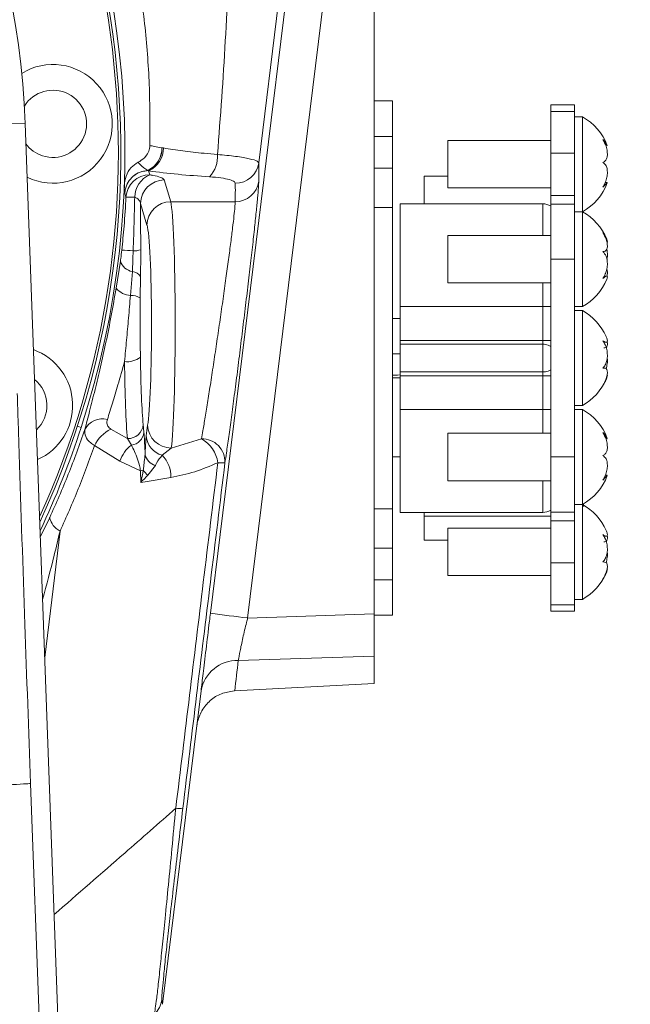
# Model space of a CAD drawing. Header units: millimetres. Extents: x 0 to 16820, y 0 to 11880.
# Tile 68 of 122: x 8269 to 8346, y 8127 to 8251. Entities that reach past the tile are written whole.
import ezdxf

# ---------------------------------------------------------------- set-up
doc = ezdxf.new("R2010")
doc.units = ezdxf.units.MM
doc.header["$LTSCALE"] = 20
doc.linetypes.add('PHANTOM', pattern=[12.7, 6.35, -1.27, 1.27, -1.27, 1.27, -1.27])
doc.styles.add('SLDTEXTSTYLE0', font='TXT', dxfattribs={"width": 0.605})
doc.dimstyles.new('SLDDIMSTYLE1', dxfattribs={"dimtxt": 140, "dimasz": 100, "dimexe": 0, "dimexo": 0.0625, "dimgap": 35, "dimtad": 1, "dimtoh": 1, "dimdec": 1, "dimrnd": 1e-09, "dimzin": 12, "dimdsep": 46, "dimtxsty": 'SLDTEXTSTYLE0', "dimsah": 1, "dimcen": 0.09, "dimadec": 0, "dimazin": 0, "dimtfac": 1, "dimtofl": 0, "dimtmove": 0, "dimatfit": 3, "dimfxl": 1, "dimfrac": 2, "dimtolj": 1, "dimtzin": 12, "dimarcsym": 0})

# ---------------------------------------------------------------- blocks, each defined once
blk = doc.blocks.new('*D12')
at = {"color": 7, "linetype": 'Continuous', "lineweight": 0}
for p, q in [((8169.5, 9516.47), (11047.1, 9516.47)), ((11017.1, 9516.47), (11017.1, 6644.47)), ((8318.2, 6644.47), (11047.1, 6644.47))]:
    blk.add_line(p, q, dxfattribs=at)
for points in [[(11017.1, 9516.47), (11002.1, 9416.47), (11032.1, 9416.47)], [(11017.1, 6644.47), (11032.1, 6744.47), (11002.1, 6744.47)]]:
    blk.add_solid(points, dxfattribs=at)
at = {"color": 7, "linetype": 'Continuous', "lineweight": 0, "insert": (10836.63, 7866.59), "char_height": 140, "attachment_point": 1, "rotation": 90, "style": 'SLDTEXTSTYLE0'}
blk.add_mtext('2872', dxfattribs=at)

msp = doc.modelspace()

# ---------------------------------------------------------------- linework, layer by layer
at = {"color": 8, "linetype": 'Continuous', "lineweight": 0}
for p, q in [((8307.96, 8260.6), (8297.52, 8175.61)), ((8335.8, 8239.64), (8338.8, 8239.64)), ((8267.72, 8238.06), (8269.43, 8238.12)), ((8315.8, 8236.49), (8313.5, 8236.49)), ((8286.7, 8235.05), (8286.88, 8235.03)), ((8338.8, 8234.36), (8335.8, 8234.36)), ((8285.03, 8232.13), (8284.92, 8232.16)), ((8313.5, 8232.49), (8315.8, 8232.49)), ((8286.99, 8230.98), (8287.81, 8228.22)), ((8282.16, 8228.82), (8282.02, 8229.36)), ((8338.8, 8229.04), (8335.8, 8229.04)), ((8284.81, 8225.27), (8283.99, 8228.03)), ((8295.95, 8228.22), (8287.81, 8228.22)), ((8315.8, 8227.52), (8313.5, 8227.52)), ((8334.8, 8223.97), (8334.8, 8227.97)), ((8338.8, 8227.92), (8335.8, 8227.92)), ((8338.8, 8220.97), (8335.8, 8220.97)), ((8280.91, 8217.29), (8281.45, 8220.73)), ((8282.72, 8216.38), (8282.97, 8219.4)), ((8283.99, 8218.76), (8283.95, 8216.08)), ((8334.8, 8214.97), (8334.8, 8217.97)), ((8334.8, 8214.97), (8316.8, 8214.97)), ((8334.8, 8210.71), (8334.8, 8214.97)), ((8334.8, 8214.97), (8335.8, 8214.97)), ((8316.8, 8210.71), (8334.8, 8210.71)), ((8334.8, 8210.22), (8316.8, 8210.22)), ((8334.8, 8210.22), (8334.8, 8210.71)), ((8334.8, 8210.71), (8335.8, 8210.71)), ((8334.8, 8206.71), (8334.8, 8210.22)), ((8316.8, 8206.71), (8334.8, 8206.71)), ((8334.8, 8206.22), (8316.8, 8206.22)), ((8334.8, 8206.22), (8334.8, 8206.71)), ((8335.8, 8206.22), (8334.8, 8206.22)), ((8334.8, 8201.97), (8334.8, 8206.22)), ((8316.8, 8201.97), (8334.8, 8201.97)), ((8334.8, 8198.97), (8334.8, 8201.97)), ((8335.8, 8201.97), (8334.8, 8201.97)), ((8276.02, 8199.86), (8276.49, 8199.7)), ((8284.34, 8200.06), (8284.43, 8199.09)), ((8284.72, 8198.62), (8284.89, 8199.98)), ((8280.26, 8199.47), (8282.34, 8198.29)), ((8281.4, 8195.42), (8278.18, 8197.4)), ((8282.85, 8197.47), (8282.34, 8198.29)), ((8287.88, 8197.1), (8291.68, 8198.27)), ((8287.88, 8197.1), (8286.73, 8196.19)), ((8338.8, 8195.97), (8335.8, 8195.97)), ((8284, 8194.22), (8281.4, 8195.42)), ((8285.87, 8194.88), (8284.93, 8193.67)), ((8284.02, 8192.75), (8284, 8194.22)), ((8334.8, 8188.97), (8334.8, 8192.97)), ((8313.5, 8189.41), (8315.8, 8189.41)), ((8338.8, 8189.01), (8335.8, 8189.01)), ((8271.34, 8185.85), (8272.53, 8188.32)), ((8338.8, 8187.89), (8335.8, 8187.89)), ((8273.83, 8186.61), (8271.9, 8170.64)), ((8315.8, 8184.44), (8313.5, 8184.44)), ((8335.8, 8182.57), (8338.8, 8182.57)), ((8313.5, 8180.44), (8315.8, 8180.44)), ((8338.8, 8177.29), (8335.8, 8177.29)), ((8297.52, 8175.61), (8313.5, 8176.13)), ((8313.5, 8170.79), (8296.34, 8170.25)), ((8291.11, 8161.97), (8291.64, 8166.41)), ((8270.11, 8154.71), (8278.66, 7924.39)), ((8286.69, 8127.38), (8286.79, 8126.78))]:
    msp.add_line(p, q, dxfattribs=at)
at = {"color": 7, "linetype": 'Continuous', "lineweight": 0}
for p, q in [((8313.5, 8255.47), (8313.5, 8176.13)), ((8313.5, 8240.97), (8315.8, 8240.97)), ((8315.8, 8240.97), (8315.8, 8236.49)), ((8338.8, 8240.47), (8335.8, 8240.47)), ((8335.8, 8240.47), (8335.8, 8239.64)), ((8335.8, 8234.36), (8335.8, 8239.64)), ((8338.8, 8240.47), (8338.8, 8239.64)), ((8338.8, 8239.64), (8338.8, 8234.36)), ((8339.8, 8238.97), (8338.8, 8238.97)), ((8339.8, 8226.97), (8339.8, 8238.97)), ((8280.9, 7924.47), (8269.43, 8238.12)), ((8315.8, 8236.49), (8315.8, 8232.49)), ((8335.8, 8235.97), (8322.8, 8235.97)), ((8322.8, 8229.97), (8322.8, 8235.97)), ((8335.8, 8229.04), (8335.8, 8234.36)), ((8338.8, 8229.04), (8338.8, 8234.36)), ((8315.8, 8232.49), (8315.8, 8227.52)), ((8322.8, 8231.47), (8319.8, 8231.47)), ((8319.8, 8227.97), (8319.8, 8231.47)), ((8322.8, 8229.97), (8335.8, 8229.97)), ((8342.94, 8230.66), (8342.67, 8230.66)), ((8335.8, 8227.92), (8335.8, 8229.04)), ((8338.8, 8227.92), (8338.8, 8229.04)), ((8315.8, 8227.52), (8315.8, 8189.41)), ((8316.8, 8227.97), (8334.8, 8227.97)), ((8316.8, 8214.97), (8316.8, 8227.97)), ((8335.8, 8220.97), (8335.8, 8227.92)), ((8338.8, 8220.97), (8338.8, 8227.92)), ((8339.8, 8226.97), (8338.8, 8226.97)), ((8339.8, 8219.52), (8339.8, 8226.97)), ((8335.8, 8223.97), (8322.8, 8223.97)), ((8322.8, 8220.24), (8322.8, 8223.97)), ((8335.8, 8195.97), (8335.8, 8220.97)), ((8338.8, 8195.97), (8338.8, 8220.97)), ((8322.8, 8217.97), (8322.8, 8220.24)), ((8339.8, 8214.97), (8339.8, 8219.52)), ((8342.87, 8218.84), (8342.57, 8218.84)), ((8322.8, 8217.97), (8335.8, 8217.97)), ((8316.8, 8214.97), (8316.8, 8210.71)), ((8338.8, 8214.97), (8339.8, 8214.97)), ((8316.8, 8213.49), (8315.8, 8213.49)), ((8339.8, 8214.47), (8338.8, 8214.47)), ((8339.8, 8202.47), (8339.8, 8214.47)), ((8316.8, 8210.22), (8316.8, 8210.71)), ((8316.8, 8210.22), (8316.8, 8206.71)), ((8342.49, 8210.46), (8342.82, 8210.46)), ((8315.8, 8208.99), (8316.8, 8208.99)), ((8316.8, 8205.97), (8315.8, 8205.97)), ((8316.8, 8206.22), (8316.8, 8206.71)), ((8316.8, 8206.22), (8316.8, 8201.97)), ((8338.8, 8202.47), (8339.8, 8202.47)), ((8316.8, 8188.97), (8316.8, 8201.97)), ((8339.8, 8201.97), (8338.8, 8201.97)), ((8339.8, 8189.97), (8339.8, 8201.97)), ((8335.8, 8198.97), (8322.8, 8198.97)), ((8322.8, 8192.97), (8322.8, 8198.97)), ((8342.76, 8198.28), (8342.94, 8198.28)), ((8315.8, 8195.97), (8316.8, 8195.97)), ((8335.8, 8189.01), (8335.8, 8195.97)), ((8338.8, 8189.01), (8338.8, 8195.97)), ((8342.94, 8193.66), (8342.69, 8193.66)), ((8322.8, 8192.97), (8335.8, 8192.97)), ((8338.8, 8189.97), (8339.8, 8189.97)), ((8339.8, 8177.97), (8339.8, 8189.97)), ((8339.94, 8190.04), (8339.94, 8189.72)), ((8315.8, 8189.41), (8315.8, 8184.44)), ((8334.8, 8188.97), (8316.8, 8188.97)), ((8319.8, 8188.47), (8319.8, 8188.97)), ((8319.8, 8188.47), (8335.8, 8188.47)), ((8319.8, 8185.47), (8319.8, 8188.47)), ((8335.8, 8187.89), (8335.8, 8189.01)), ((8338.8, 8187.89), (8338.8, 8189.01)), ((8335.8, 8182.57), (8335.8, 8187.89)), ((8338.8, 8182.57), (8338.8, 8187.89)), ((8335.8, 8186.97), (8322.8, 8186.97)), ((8322.8, 8180.97), (8322.8, 8186.97)), ((8342.49, 8185.95), (8342.82, 8185.95)), ((8319.8, 8185.47), (8322.8, 8185.47)), ((8315.8, 8184.44), (8315.8, 8180.44)), ((8335.8, 8177.29), (8335.8, 8182.57)), ((8338.8, 8182.57), (8338.8, 8177.29)), ((8315.8, 8180.44), (8315.8, 8175.97)), ((8322.8, 8180.97), (8335.8, 8180.97)), ((8335.8, 8177.29), (8335.8, 8176.47)), ((8338.8, 8177.97), (8339.8, 8177.97)), ((8338.8, 8177.29), (8338.8, 8176.47)), ((8313.5, 8170.79), (8313.5, 8176.13)), ((8338.8, 8176.47), (8335.8, 8176.47)), ((8315.8, 8175.97), (8313.5, 8175.97)), ((8313.5, 8170.79), (8313.5, 8167.33)), ((8313.5, 8167.33), (8295.88, 8166.4)), ((8295.88, 8166.4), (8295.82, 8166.4)), ((8291.12, 8162.02), (8286.79, 8126.78)), ((8291.11, 8161.99), (8291.11, 8161.97))]:
    msp.add_line(p, q, dxfattribs=at)
at = {"color": 8, "linetype": 'Continuous', "lineweight": 0, "flags": 128}
for points in [[(8302.65, 8263.38), (8301.43, 8253.47), (8298.94, 8233.16)], [(8292.82, 8176.22), (8294.04, 8186.15), (8298.92, 8225.85), (8303.26, 8261.21)], [(8287.84, 8193.39), (8284.59, 8192.84), (8284.02, 8192.75)]]:
    msp.add_lwpolyline(points, dxfattribs=at)
at = {"color": 7, "linetype": 'Continuous', "lineweight": 30}
msp.add_arc((8169.5, 7139.47), 2377, 300, 180, dxfattribs=at)
at = {"color": 7, "linetype": 'PHANTOM', "lineweight": 30}
msp.add_arc((8169.5, 7139.47), 1568.22, 354.08007, 125.91993, dxfattribs=at)
at = {"color": 7, "linetype": 'Continuous', "lineweight": 0}
for centre, radius, start, end in [((8169.5, 8234.47), 112.5, 342, 162), ((8169.5, 8234.47), 112, 335.328, 204.672), ((8169.5, 8234.47), 111.7, 335.6347, 162), ((8169.5, 8234.47), 100, 2.0935, 177.9065), ((8272.93, 8238.08), 7.5, 244.2765, 121.6703), ((8272.93, 8238.08), 4.25, 252, 148.1128), ((8336.4, 8232.85), 7, 20.6597, 60.9503), ((8272.93, 8238.08), 4.25, 216.6571, 252), ((8336.4, 8233.09), 7, 299.0497, 339.373), ((8334.8, 8225.97), 2, 60, 90), ((8336.4, 8220.85), 7, 22.348, 60.9503), ((8336.4, 8221.09), 7, 299.0497, 337.7294), ((8336.4, 8208.35), 7, 23.811, 60.9503), ((8267.93, 8202.48), 7.5, 294.0122, 70.1747), ((8267.93, 8202.48), 4.25, 313.2981, 50.8889), ((8336.4, 8208.59), 7, 299.0497, 336.3049), ((8336.4, 8195.85), 7, 20.641, 60.9503), ((8169.5, 8234.47), 112.5, 334.8274, 342), ((8336.4, 8196.09), 7, 299.0497, 339.3888), ((8336.4, 8183.85), 7, 23.8343, 60.9503), ((8334.8, 8190.97), 2, 270, 300), ((8336.4, 8184.09), 7, 299.0497, 336.2826)]:
    msp.add_arc(centre, radius, start, end, dxfattribs=at)
at = {"color": 8, "linetype": 'Continuous', "lineweight": 0}
for centre, radius, start, end in [((8283.49, 8235.06), 3.21, 296.4386, 359.9057), ((8283.6, 8234.96), 3.1, 295.2257, 1.614), ((8283.75, 8234.99), 3.13, 294.0778, 0.6714), ((8289.87, 8233.98), 3.86, 317.615, 3.4044), ((8285.53, 8232.31), 0.624, 191.6576, 193.583), ((8295.98, 8233.56), 2.99, 269.6521, 352.3714), ((8285.16, 8228.62), 3.01, 90.1298, 176.1638), ((8286.34, 8228.78), 3.08, 112.6416, 179.346), ((8287, 8227.97), 3.01, 90.2111, 178.9904), ((8295.97, 8231.21), 2.98, 269.6069, 352.4121), ((8282.66, 8218.79), 10.04, 86.6091, 92.868), ((8287.82, 8225.22), 3.01, 90.2111, 178.9904), ((8281.29, 8207.43), 14.69, 83.096, 88.673), ((8283.15, 8224.54), 2.53, 267.767, 289.9843), ((8283.3, 8221.31), 1.94, 197.5355, 260.117), ((8282.92, 8218.19), 1.21, 28.1854, 87.8443), ((8282.92, 8219.03), 2.66, 220.9113, 265.7032), ((8282.87, 8214.32), 2.07, 58.3317, 94.0332), ((8282.37, 8210.5), 2.49, 260.8587, 310.1052), ((8279.22, 8198.21), 2.58, 76.9063, 151.2647), ((8282.4, 8200.24), 1.95, 268.3984, 354.768), ((8287.88, 8200.09), 2.99, 182.1119, 270.1234), ((8282.05, 8195.59), 4.27, 114.7694, 154.9828), ((8282.6, 8199.29), 1.84, 277.7317, 353.6308), ((8287.45, 8198.84), 2.75, 184.5531, 254.8426), ((8285.23, 8194.26), 4, 126.4683, 163.1441), ((8289.66, 8194.65), 4.15, 8.1802, 60.773), ((8291.75, 8195.36), 2.91, 357.7002, 91.3444), ((8286.4, 8196.67), 1.87, 192.2475, 253.5285), ((8283.92, 8193.46), 3.92, 358.9073, 44.0966), ((8294.21, 8198.03), 2.82, 260.9748, 279.2725), ((8283.52, 8197), 2.82, 279.7711, 286.9307), ((8286.83, 8196), 3.01, 214.4179, 230.85), ((8274.98, 8188.85), 2.52, 192.1479, 242.7695), ((8318.84, 8358.49), 184.11, 261.8768, 263.3521), ((8296.21, 8165.61), 4.64, 88.3982, 169.982), ((8288.83, 8153.89), 2.36, 260.6397, 282.5438), ((8283.71, 8127.75), 3, 312.1368, 352.9764)]:
    msp.add_arc(centre, radius, start, end, dxfattribs=at)
for centre, major_axis, ratio, start_param, end_param in [((8169.5, 8200.23), (0, 125.13), 0.954809, 4.966035, 4.970194), ((4821.5, 8229.8), (3474.47, 0), 0.176368, 6.280613, 6.284444), ((8287.69, 8212.47), (0, 16), 0.042581, 3.423915, 6.108652), ((8284.7, 8212.47), (0, 13), 0.052408, 3.423915, 6.108652), ((8284.68, 8212.47), (0, 14), 0.052408, 1.851056, 2.659661), ((8282.68, 8212.47), (0, 16), 0.045857, 1.851056, 2.659661), ((4846.29, 8073.97), (3453.5, 277.26), 0.511914, 6.1793, 6.181451)]:
    msp.add_ellipse(centre, major_axis=major_axis, ratio=ratio, start_param=start_param, end_param=end_param, dxfattribs=at)
at = {"color": 7, "linetype": 'Continuous', "lineweight": 0}
for points, knots in [([(8285.18, 8235.34), (8285.19, 8237.9), (8285.19, 8243.05), (8284.59, 8250.78), (8283.5, 8258.54), (8282.21, 8263.63), (8281.56, 8266.18)], [0, 0, 0, 0, 0.247029, 0.495005, 0.746658, 1, 1, 1, 1]), ([(8342.94, 8235.29), (8342.95, 8235.29), (8342.97, 8235.3), (8342.82, 8235.52), (8342.61, 8235.82), (8342.45, 8236.04), (8342.39, 8236.11)], [0, 0, 0, 0, 0.229871, 0.531273, 0.847714, 1, 1, 1, 1]), ([(8342.39, 8236.11), (8342.54, 8235.83), (8342.79, 8235.33), (8342.96, 8234.57), (8342.97, 8233.99), (8342.83, 8233.54), (8342.61, 8233.31), (8342.45, 8233.24), (8342.39, 8233.21)], [0, 0, 0, 0, 0.235568, 0.40815, 0.581146, 0.745076, 0.917186, 1, 1, 1, 1]), ([(8285.18, 8235.34), (8285.15, 8235.09), (8285.09, 8234.59), (8284.63, 8233.88), (8284.11, 8233.45), (8283.75, 8233.25), (8283.68, 8233.22)], [0, 0, 0, 0, 0.274154, 0.547531, 0.912906, 1, 1, 1, 1]), ([(8281.92, 8230.25), (8281.98, 8230.66), (8282.09, 8231.49), (8282.73, 8232.57), (8283.38, 8233.01), (8283.68, 8233.22)], [0, 0, 0, 0, 0.348252, 0.696833, 1, 1, 1, 1]), ([(8342.39, 8233.21), (8342.54, 8233.09), (8342.79, 8232.88), (8342.96, 8232.29), (8342.97, 8231.66), (8342.83, 8230.99), (8342.61, 8230.45), (8342.45, 8230.16), (8342.39, 8230.07)], [0, 0, 0, 0, 0.235568, 0.40815, 0.581146, 0.745076, 0.917186, 1, 1, 1, 1]), ([(8298.93, 8230.81), (8298.92, 8230.58), (8298.9, 8230.1), (8298.79, 8228.76), (8298.61, 8226.97), (8298.38, 8224.77), (8298.1, 8222.22), (8297.77, 8219.37), (8297.41, 8216.31), (8297.02, 8213.13), (8296.63, 8209.9), (8296.23, 8206.73), (8295.84, 8203.71), (8295.47, 8200.93), (8295.14, 8198.48), (8294.86, 8196.57), (8294.72, 8195.64), (8294.66, 8195.24)], [0, 0, 0, 0, 0.067137, 0.134274, 0.201382, 0.268492, 0.335847, 0.403205, 0.471071, 0.538939, 0.607254, 0.675569, 0.74408, 0.812589, 0.880971, 0.949351, 1, 1, 1, 1]), ([(8342.39, 8230.07), (8342.54, 8230.23), (8342.79, 8230.51), (8342.96, 8230.69), (8342.95, 8230.64), (8342.94, 8230.62)], [0, 0, 0, 0, 0.436356, 0.756062, 1, 1, 1, 1]), ([(8342.39, 8224.36), (8342.54, 8224.08), (8342.79, 8223.58), (8342.96, 8222.89), (8342.97, 8222.4), (8342.83, 8222.07), (8342.61, 8221.94), (8342.45, 8221.93), (8342.39, 8221.93)], [0, 0, 0, 0, 0.235568, 0.40815, 0.581146, 0.745076, 0.917186, 1, 1, 1, 1]), ([(8342.87, 8223.12), (8342.9, 8223.11), (8342.98, 8223.1), (8342.97, 8223.28), (8342.83, 8223.63), (8342.61, 8224.02), (8342.45, 8224.28), (8342.39, 8224.36)], [0, 0, 0, 0, 0.1213023, 0.3781432, 0.6215235, 0.8770498, 1, 1, 1, 1]), ([(8284.02, 8222.16), (8284.02, 8221.34), (8284.02, 8220.17), (8284, 8219.08), (8283.99, 8218.76)], [0, 0, 0, 0, 0.706169, 1, 1, 1, 1]), ([(8342.89, 8220.97), (8342.91, 8221.03), (8342.98, 8221.29), (8342.98, 8221.75), (8342.9, 8222.11), (8342.87, 8222.23)], [0, 0, 0, 0, 0.1824463, 0.7091937, 1, 1, 1, 1]), ([(8342.39, 8221.93), (8342.54, 8221.76), (8342.79, 8221.46), (8342.96, 8220.77), (8342.97, 8220.09), (8342.83, 8219.4), (8342.61, 8218.89), (8342.45, 8218.62), (8342.39, 8218.54)], [0, 0, 0, 0, 0.235553, 0.408136, 0.581134, 0.745063, 0.917173, 1, 1, 1, 1]), ([(8342.89, 8218.81), (8342.91, 8218.88), (8342.98, 8219.16), (8342.98, 8219.48), (8342.9, 8219.64), (8342.87, 8219.7)], [0, 0, 0, 0, 0.182489, 0.709233, 1, 1, 1, 1]), ([(8342.39, 8218.54), (8342.54, 8218.65), (8342.8, 8218.85), (8342.96, 8218.84), (8342.98, 8218.7), (8342.9, 8218.5), (8342.87, 8218.43)], [0, 0, 0, 0, 0.349168, 0.604975, 0.861397, 1, 1, 1, 1]), ([(8342.8, 8211.17), (8342.86, 8211.03), (8342.97, 8210.75), (8342.97, 8210.5), (8342.83, 8210.43), (8342.61, 8210.51), (8342.45, 8210.62), (8342.39, 8210.66)], [0, 0, 0, 0, 0.211663, 0.442088, 0.660435, 0.889678, 1, 1, 1, 1]), ([(8342.39, 8210.66), (8342.54, 8210.41), (8342.79, 8209.98), (8342.96, 8209.19), (8342.97, 8208.5), (8342.83, 8207.87), (8342.61, 8207.45), (8342.45, 8207.26), (8342.39, 8207.2)], [0, 0, 0, 0, 0.235568, 0.40815, 0.581146, 0.745076, 0.917186, 1, 1, 1, 1]), ([(8342.5, 8209.75), (8342.61, 8209.75), (8342.82, 8209.75), (8342.95, 8210.04), (8342.99, 8210.32), (8342.94, 8210.51), (8342.94, 8210.52)], [0, 0, 0, 0, 0.324607, 0.654058, 0.9843, 1, 1, 1, 1]), ([(8342.8, 8207.11), (8342.85, 8207.32), (8342.96, 8207.75), (8342.99, 8208.24), (8342.94, 8208.46), (8342.94, 8208.47)], [0, 0, 0, 0, 0.467211, 0.975827, 1, 1, 1, 1]), ([(8342.39, 8207.2), (8342.54, 8207.2), (8342.79, 8207.21), (8342.96, 8206.9), (8342.97, 8206.46), (8342.83, 8205.91), (8342.61, 8205.4), (8342.45, 8205.1), (8342.39, 8205.01)], [0, 0, 0, 0, 0.235568, 0.40815, 0.581146, 0.745076, 0.917186, 1, 1, 1, 1]), ([(8316.65, 8206.34), (8316.41, 8206.32), (8316.13, 8206.3), (8315.84, 8206.29), (8315.8, 8206.29)], [0, 0, 0, 0, 0.8441121, 1, 1, 1, 1]), ([(8342.39, 8205.01), (8342.54, 8205.26), (8342.8, 8205.7), (8342.95, 8206.16), (8342.99, 8206.38), (8342.94, 8206.41), (8342.94, 8206.41)], [0, 0, 0, 0, 0.399672, 0.692502, 0.986034, 1, 1, 1, 1]), ([(8342.94, 8198.3), (8342.95, 8198.3), (8342.96, 8198.3), (8342.82, 8198.51), (8342.61, 8198.8), (8342.45, 8199.01), (8342.39, 8199.08)], [0, 0, 0, 0, 0.212568, 0.52075, 0.844313, 1, 1, 1, 1]), ([(8342.39, 8199.08), (8342.54, 8198.8), (8342.79, 8198.3), (8342.96, 8197.54), (8342.97, 8196.94), (8342.83, 8196.49), (8342.61, 8196.25), (8342.45, 8196.17), (8342.39, 8196.15)], [0, 0, 0, 0, 0.235553, 0.408136, 0.581134, 0.745063, 0.917173, 1, 1, 1, 1]), ([(8342.39, 8196.15), (8342.54, 8196.03), (8342.79, 8195.83), (8342.96, 8195.25), (8342.97, 8194.63), (8342.83, 8193.95), (8342.61, 8193.41), (8342.45, 8193.12), (8342.39, 8193.03)], [0, 0, 0, 0, 0.235568, 0.40815, 0.581146, 0.745076, 0.917186, 1, 1, 1, 1]), ([(8342.39, 8193.03), (8342.54, 8193.2), (8342.79, 8193.49), (8342.96, 8193.67), (8342.95, 8193.64), (8342.94, 8193.62)], [0, 0, 0, 0, 0.445578, 0.772018, 1, 1, 1, 1]), ([(8342.8, 8186.67), (8342.86, 8186.54), (8342.97, 8186.25), (8342.97, 8186), (8342.83, 8185.93), (8342.61, 8186.01), (8342.45, 8186.12), (8342.39, 8186.16)], [0, 0, 0, 0, 0.212822, 0.442908, 0.660935, 0.88984, 1, 1, 1, 1]), ([(8342.39, 8186.16), (8342.54, 8185.91), (8342.79, 8185.48), (8342.96, 8184.69), (8342.97, 8183.99), (8342.83, 8183.37), (8342.61, 8182.95), (8342.45, 8182.76), (8342.39, 8182.7)], [0, 0, 0, 0, 0.235568, 0.40815, 0.581146, 0.745076, 0.917186, 1, 1, 1, 1]), ([(8342.5, 8185.25), (8342.61, 8185.25), (8342.82, 8185.25), (8342.95, 8185.54), (8342.99, 8185.82), (8342.94, 8186.01), (8342.94, 8186.02)], [0, 0, 0, 0, 0.324001, 0.654539, 0.98587, 1, 1, 1, 1]), ([(8342.8, 8182.61), (8342.85, 8182.82), (8342.96, 8183.25), (8342.99, 8183.74), (8342.94, 8183.96), (8342.94, 8183.97)], [0, 0, 0, 0, 0.470123, 0.978334, 1, 1, 1, 1]), ([(8342.39, 8182.7), (8342.54, 8182.7), (8342.79, 8182.7), (8342.96, 8182.4), (8342.97, 8181.96), (8342.83, 8181.4), (8342.61, 8180.9), (8342.45, 8180.6), (8342.39, 8180.51)], [0, 0, 0, 0, 0.235568, 0.40815, 0.581146, 0.745076, 0.917186, 1, 1, 1, 1]), ([(8342.39, 8180.51), (8342.54, 8180.76), (8342.8, 8181.2), (8342.95, 8181.66), (8342.99, 8181.88), (8342.94, 8181.91), (8342.94, 8181.91)], [0, 0, 0, 0, 0.4002474, 0.693498, 0.9874523, 1, 1, 1, 1]), ([(8291.64, 8166.41), (8291.72, 8167.08), (8291.88, 8168.42), (8292.26, 8171.59), (8292.59, 8174.32), (8292.78, 8175.88), (8292.82, 8176.22)], [0, 0, 0, 0, 0.3040941, 0.608247, 0.9147847, 1, 1, 1, 1]), ([(8291.11, 8161.97), (8291.11, 8161.98), (8291.12, 8162.09), (8291.23, 8162.76), (8291.66, 8163.93), (8292.74, 8165.23), (8294.17, 8166.15), (8295.27, 8166.31), (8295.82, 8166.4)], [0, 0, 0, 0, 0.002841, 0.048728, 0.294677, 0.532871, 0.766346, 1, 1, 1, 1])]:
    msp.add_open_spline(points, degree=3, knots=knots, dxfattribs=at)
at = {"color": 8, "linetype": 'Continuous', "lineweight": 0}
for points, knots in [([(8295.26, 8262.95), (8295.11, 8258.15), (8294.81, 8248.56), (8294.08, 8239), (8293.72, 8234.21)], [0, 0, 0, 0, 0.499801, 1, 1, 1, 1]), ([(8285.18, 8235.34), (8285.36, 8235.3), (8285.85, 8235.2), (8286.37, 8235.11), (8286.7, 8235.05)], [0, 0, 0, 0, 0.353542, 1, 1, 1, 1]), ([(8286.88, 8235.03), (8287.68, 8234.9), (8289.3, 8234.64), (8291.63, 8234.38), (8293.15, 8234.26), (8293.72, 8234.21)], [0, 0, 0, 0, 0.380547, 0.767105, 1, 1, 1, 1]), ([(8293.72, 8234.21), (8294.52, 8234.13), (8296.11, 8233.98), (8297.85, 8233.67), (8298.79, 8233.39), (8298.9, 8233.22), (8298.94, 8233.16)], [0, 0, 0, 0, 0.273427, 0.546679, 0.819683, 1, 1, 1, 1]), ([(8282.02, 8229.36), (8282.02, 8229.37), (8282.03, 8229.51), (8282.09, 8229.97), (8282.38, 8230.72), (8283.03, 8231.5), (8283.91, 8232.04), (8284.58, 8232.13), (8284.92, 8232.18)], [0, 0, 0, 0, 0.011346, 0.092247, 0.31945, 0.546532, 0.773284, 1, 1, 1, 1]), ([(8284.92, 8232.16), (8284.68, 8232.13), (8284.09, 8232.07), (8283.25, 8231.65), (8282.52, 8230.94), (8282.14, 8230.14), (8282.04, 8229.59), (8282.02, 8229.37), (8282.02, 8229.36)], [0, 0, 0, 0, 0.167329, 0.394248, 0.621191, 0.848172, 0.988658, 1, 1, 1, 1]), ([(8283.68, 8233.22), (8283.77, 8233.12), (8284.16, 8232.67), (8284.59, 8232.4), (8284.92, 8232.18)], [0, 0, 0, 0, 0.205492, 1, 1, 1, 1]), ([(8292.72, 8231.38), (8291.37, 8231.48), (8288.62, 8231.67), (8286.24, 8231.98), (8285.03, 8232.13)], [0, 0, 0, 0, 0.493247, 1, 1, 1, 1]), ([(8298.94, 8233.16), (8298.94, 8232.81), (8298.94, 8232.03), (8298.93, 8231.25), (8298.93, 8230.81)], [0, 0, 0, 0, 0.443472, 1, 1, 1, 1]), ([(8285.15, 8231.63), (8285.29, 8231.61), (8285.85, 8231.52), (8286.6, 8231.32), (8286.94, 8231.11), (8286.98, 8231), (8286.99, 8230.98)], [0, 0, 0, 0, 0.133162, 0.528709, 0.935423, 1, 1, 1, 1]), ([(8295.96, 8230.57), (8295.94, 8230.63), (8295.88, 8230.79), (8295.3, 8231.03), (8294.22, 8231.26), (8293.22, 8231.34), (8292.72, 8231.38)], [0, 0, 0, 0, 0.181212, 0.454566, 0.727281, 1, 1, 1, 1]), ([(8282.02, 8229.36), (8282.02, 8229.37), (8281.98, 8229.56), (8281.95, 8229.92), (8281.92, 8230.25)], [0, 0, 0, 0, 0.0855682, 1, 1, 1, 1]), ([(8281.63, 8222.12), (8281.73, 8223.13), (8281.96, 8225.36), (8282.09, 8227.6), (8282.16, 8228.82)], [0, 0, 0, 0, 0.452998, 1, 1, 1, 1]), ([(8283.06, 8222.01), (8283.11, 8223.34), (8283.19, 8225.61), (8283.24, 8227.88), (8283.26, 8228.82)], [0, 0, 0, 0, 0.5867051, 1, 1, 1, 1]), ([(8283.99, 8228.03), (8283.99, 8228.05), (8283.97, 8228.19), (8283.84, 8228.44), (8283.54, 8228.68), (8283.31, 8228.79), (8283.26, 8228.82)], [0, 0, 0, 0, 0.06636, 0.480883, 0.871939, 1, 1, 1, 1]), ([(8283.99, 8228.03), (8284, 8226.63), (8284.01, 8224.68), (8284.02, 8222.72), (8284.02, 8222.16)], [0, 0, 0, 0, 0.713439, 1, 1, 1, 1]), ([(8291.68, 8198.27), (8291.74, 8198.6), (8291.89, 8199.38), (8292.16, 8200.98), (8292.49, 8203.04), (8292.86, 8205.39), (8293.25, 8207.92), (8293.65, 8210.6), (8294.04, 8213.3), (8294.43, 8216), (8294.79, 8218.56), (8295.12, 8220.97), (8295.4, 8223.12), (8295.63, 8224.99), (8295.81, 8226.48), (8295.92, 8227.62), (8295.94, 8228.02), (8295.95, 8228.22)], [0, 0, 0, 0, 0.050599, 0.117987, 0.187354, 0.254953, 0.324515, 0.391966, 0.46135, 0.528342, 0.597238, 0.663655, 0.731961, 0.798037, 0.866015, 0.932042, 1, 1, 1, 1]), ([(8281.45, 8220.73), (8281.47, 8220.84), (8281.53, 8221.27), (8281.59, 8221.76), (8281.63, 8222.12)], [0, 0, 0, 0, 0.256148, 1, 1, 1, 1]), ([(8282.97, 8219.4), (8282.99, 8220.01), (8283.03, 8220.86), (8283.05, 8221.75), (8283.06, 8222.01)], [0, 0, 0, 0, 0.70897, 1, 1, 1, 1]), ([(8276.96, 8199.45), (8277.16, 8200.2), (8277.56, 8201.72), (8278.24, 8204.41), (8278.95, 8207.35), (8279.65, 8210.51), (8280.32, 8213.89), (8280.71, 8216.14), (8280.91, 8217.29)], [0, 0, 0, 0, 0.161263, 0.327313, 0.487356, 0.652151, 0.823001, 1, 1, 1, 1]), ([(8281.98, 8208.04), (8282.06, 8208.93), (8282.23, 8210.73), (8282.49, 8213.56), (8282.64, 8215.43), (8282.72, 8216.38)], [0, 0, 0, 0, 0.326495, 0.658792, 1, 1, 1, 1]), ([(8283.95, 8216.08), (8283.95, 8215.25), (8283.94, 8213.56), (8283.95, 8211.03), (8283.97, 8209.4), (8283.98, 8208.59)], [0, 0, 0, 0, 0.3319714, 0.6724084, 1, 1, 1, 1]), ([(8334.8, 8210.22), (8335.03, 8210.21), (8335.39, 8210.18), (8335.69, 8210.01), (8335.8, 8209.94)], [0, 0, 0, 0, 0.631279, 1, 1, 1, 1]), ([(8281.98, 8208.04), (8281.7, 8207.03), (8281.19, 8205.18), (8280.43, 8202.71), (8280.02, 8201.39), (8279.81, 8200.72)], [0, 0, 0, 0, 0.368941, 0.680012, 1, 1, 1, 1]), ([(8334.8, 8206.71), (8335.03, 8206.72), (8335.39, 8206.75), (8335.69, 8206.92), (8335.8, 8206.99)], [0, 0, 0, 0, 0.631279, 1, 1, 1, 1]), ([(8268.43, 8203.99), (8268.51, 8201.43), (8268.82, 8191.73), (8269.36, 8175.29), (8269.87, 8161.41), (8270.11, 8154.71)], [0, 0, 0, 0, 0.156205, 0.592673, 1, 1, 1, 1]), ([(8279.81, 8200.72), (8279.77, 8200.52), (8279.7, 8200.13), (8279.94, 8199.71), (8280.18, 8199.53), (8280.26, 8199.47)], [0, 0, 0, 0, 0.44369, 0.816906, 1, 1, 1, 1]), ([(8272.53, 8188.32), (8273.33, 8190.12), (8274.95, 8193.74), (8276.29, 8197.54), (8276.96, 8199.45)], [0, 0, 0, 0, 0.498553, 1, 1, 1, 1]), ([(8278.18, 8197.4), (8278.01, 8197.52), (8277.51, 8197.87), (8276.94, 8198.57), (8276.95, 8199.15), (8276.96, 8199.45)], [0, 0, 0, 0, 0.186512, 0.567897, 1, 1, 1, 1]), ([(8284.43, 8199.09), (8284.45, 8198.74), (8284.5, 8198.04), (8284.55, 8197.04), (8284.57, 8196.41), (8284.58, 8196.28)], [0, 0, 0, 0, 0.436032, 0.885525, 1, 1, 1, 1]), ([(8284.58, 8196.28), (8284.58, 8196.46), (8284.62, 8197.41), (8284.67, 8198.08), (8284.72, 8198.62)], [0, 0, 0, 0, 0.1891119, 1, 1, 1, 1]), ([(8278.18, 8197.4), (8277.52, 8195.56), (8276.2, 8191.89), (8274.62, 8188.37), (8273.83, 8186.61)], [0, 0, 0, 0, 0.4988023, 1, 1, 1, 1]), ([(8284, 8194.22), (8283.98, 8194.34), (8283.87, 8194.89), (8283.5, 8196.14), (8283.11, 8196.94), (8282.85, 8197.47)], [0, 0, 0, 0, 0.080807, 0.380272, 1, 1, 1, 1]), ([(8284.35, 8194.3), (8284.36, 8194.38), (8284.43, 8195.04), (8284.51, 8195.7), (8284.58, 8196.28)], [0, 0, 0, 0, 0.117446, 1, 1, 1, 1]), ([(8286.73, 8196.19), (8286.49, 8195.89), (8286.18, 8195.53), (8285.92, 8194.98), (8285.87, 8194.88)], [0, 0, 0, 0, 0.823078, 1, 1, 1, 1]), ([(8293.76, 8195.24), (8292.79, 8194.83), (8290.83, 8193.99), (8288.84, 8193.59), (8287.84, 8193.39)], [0, 0, 0, 0, 0.497074, 1, 1, 1, 1]), ([(8288.45, 8151.56), (8289.61, 8161.08), (8291.38, 8175.64), (8293.15, 8190.21), (8293.76, 8195.24)], [0, 0, 0, 0, 0.654269, 1, 1, 1, 1]), ([(8294.66, 8195.24), (8294.05, 8190.21), (8292.27, 8175.65), (8290.5, 8161.1), (8289.34, 8151.58)], [0, 0, 0, 0, 0.345731, 1, 1, 1, 1]), ([(8284.02, 8192.75), (8284.02, 8192.75), (8284.15, 8193.27), (8284.25, 8193.79), (8284.35, 8194.3)], [0, 0, 0, 0, 0.00986, 1, 1, 1, 1]), ([(8284.93, 8193.67), (8284.64, 8193.36), (8284.35, 8193.05), (8284.02, 8192.75), (8284.02, 8192.75)], [0, 0, 0, 0, 0.990812, 1, 1, 1, 1]), ([(8273.83, 8186.61), (8273.59, 8185.59), (8272.91, 8182.69), (8272.13, 8179.82), (8271.63, 8177.96)], [0, 0, 0, 0, 0.354232, 1, 1, 1, 1]), ([(8297.52, 8175.61), (8297.48, 8175.43), (8297.27, 8174.58), (8296.91, 8173.09), (8296.54, 8171.35), (8296.41, 8170.61), (8296.34, 8170.25)], [0, 0, 0, 0, 0.086325, 0.395236, 0.698812, 1, 1, 1, 1]), ([(8266, 8154.47), (8266.85, 8154.51), (8268.54, 8154.59), (8269.7, 8154.66), (8270.05, 8154.69), (8270.1, 8154.7), (8270.11, 8154.71)], [0, 0, 0, 0, 0.378351, 0.756701, 0.941054, 1, 1, 1, 1]), ([(8273.09, 8138.13), (8276.06, 8140.72), (8281.19, 8145.18), (8286.3, 8149.67), (8288.45, 8151.56)], [0, 0, 0, 0, 0.579593, 1, 1, 1, 1]), ([(8285.73, 8125.53), (8285.76, 8125.66), (8285.82, 8125.93), (8285.98, 8127.09), (8286.2, 8128.92), (8286.46, 8131.36), (8286.77, 8134.31), (8287.11, 8137.77), (8287.51, 8141.84), (8287.97, 8146.54), (8288.28, 8149.84), (8288.45, 8151.56)], [0, 0, 0, 0, 0.107987, 0.215876, 0.325959, 0.435968, 0.534994, 0.634065, 0.752412, 0.870906, 1, 1, 1, 1]), ([(8289.34, 8151.58), (8289.15, 8149.96), (8288.77, 8146.85), (8288.25, 8142.4), (8287.8, 8138.57), (8287.44, 8135.32), (8287.14, 8132.58), (8286.91, 8130.33), (8286.76, 8128.68), (8286.68, 8127.67), (8286.69, 8127.48), (8286.69, 8127.38)], [0, 0, 0, 0, 0.130815, 0.249632, 0.368271, 0.466587, 0.564848, 0.674064, 0.783373, 0.891627, 1, 1, 1, 1])]:
    msp.add_open_spline(points, degree=3, knots=knots, dxfattribs=at)

# ---------------------------------------------------------------- dimensions: what is measured, and where the dimension line sits
at = {"color": 7, "linetype": 'Continuous', "lineweight": 0}
dim = msp.add_linear_dim(base=(11017.1, 6644.47), p1=(8169.5, 9516.47), p2=(8318.2, 6644.47), angle=90, dimstyle='SLDDIMSTYLE1', dxfattribs=at)
dim.commit()
dim.dimension.update_dxf_attribs({"geometry": '*D12', "text_midpoint": (11017.1, 8080.47), "dimtype": 160})

doc.saveas('drawing.dxf')
